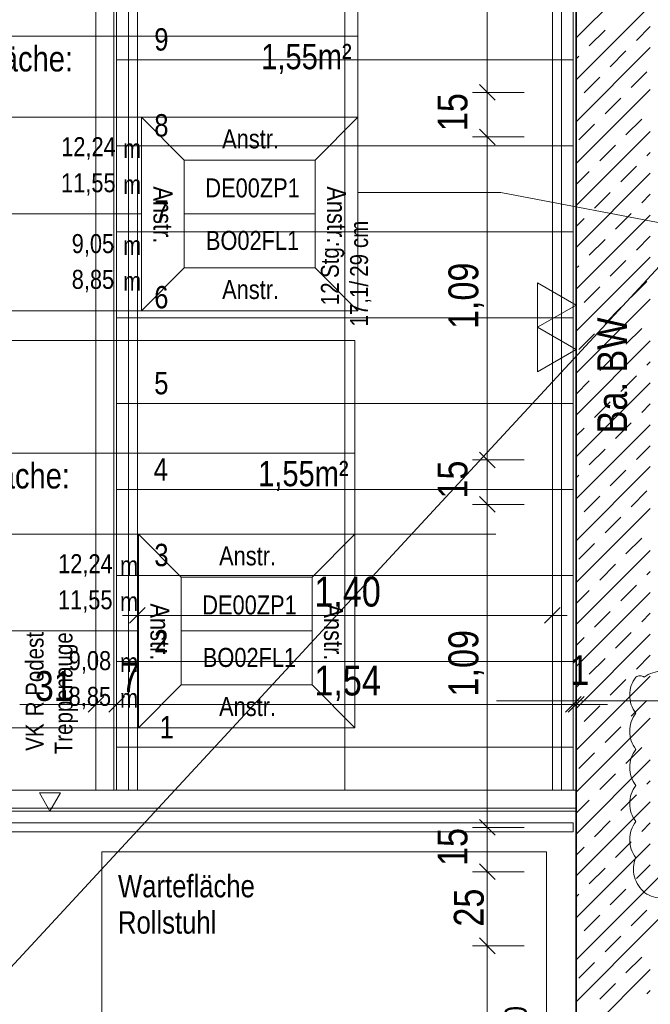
# Model space of a CAD drawing. Extents: x -420 to 300, y 62 to 1112.
# Tile 238 of 256: x -114 to -72, y 871 to 937. Entities that reach past the tile are written whole.
import ezdxf
from ezdxf.lldxf.tags import DXFTag

# ---------------------------------------------------------------- set-up
doc = ezdxf.new("R2010")
doc.units = 0
doc.layers.get('0').update_dxf_attribs({"lineweight": 13})
for name, color, linetype, lineweight, true_color in [('30 -34 Innenwände- 1 tragend', 7, 'Continuous', 13, 0xdd0806), ('30 -35 Decken- 2.1 Treppen Innen 2D', 7, 'Continuous', 9, 0x599559), ('70 -72 Beschriftung- 1 Beschriftung allgemein', 7, 'Continuous', 9, 0xff6633), ('70 -72 Beschriftung- 2 Beschriftung Bauteile', 7, 'Continuous', 9, 0x9999ff), ('70 -75 Raumstempel- 1 Raumstempel-A06CPUWKL0', 1, 'Continuous', 50, 0xff0000), ('70 -75 Raumstempel-2 Verweislinie', 3, 'Continuous', 9, 0x00ff00), ('70 -76 Bemaßung- 2 Allgemein', 9, 'Continuous', 5, 0x808080), ('70 -77 Revision- 2 Wolken', 7, 'Continuous', 18, 0x944cff)]:
    doc.layers.add(name, color=color, linetype=linetype, lineweight=lineweight, true_color=true_color)
doc.layers.add('70 -75 Raumstempel- 3 Wandstempel', color=7, linetype='Continuous', lineweight=50)
doc.styles.get("Standard").update_dxf_attribs({"font": 'ARIALN.TTF'})
tags = doc.linetypes.add('grob-A06CPUWHL0', pattern=[14, 3, -8, 3]).pattern_tags.tags
tags[8:9] = [DXFTag(74, 4), DXFTag(75, 0), DXFTag(340, '0'), DXFTag(46, 0.0), DXFTag(50, 0.0), DXFTag(44, 0.0), DXFTag(45, 0.0)]
tags[6:7] = [DXFTag(74, 4), DXFTag(75, 0), DXFTag(340, '0'), DXFTag(46, 0.0), DXFTag(50, 0.0), DXFTag(44, 0.0), DXFTag(45, 0.0)]
tags[4:5] = [DXFTag(74, 4), DXFTag(75, 0), DXFTag(340, '0'), DXFTag(46, 0.0), DXFTag(50, 0.0), DXFTag(44, 0.0), DXFTag(45, 0.0)]

# ---------------------------------------------------------------- blocks, each defined once
blk = doc.blocks.new('Referenz-A06CPUWNL0', base_point=(-395.238, 76.953))
at = {"layer": '30 -34 Innenwände- 1 tragend', "color": 0, "lineweight": 35}
blk.add_line((-76.798, 1001.953), (-76.798, 831.953), dxfattribs=at)
at = {"layer": '30 -34 Innenwände- 1 tragend', "color": 0, "linetype": 'Continuous', "lineweight": -2, "ltscale": 0.13}
blk.add_line((-76.798, 1001.953), (-76.798, 831.953), dxfattribs=at)
at = {"layer": '30 -34 Innenwände- 1 tragend', "color": 0, "lineweight": 9}
for p, q in [((-76.798, 935.739), (-71.798, 940.739)), ((-76.798, 935.739), (-71.798, 940.739)), ((-76.798, 932.911), (-71.798, 937.911)), ((-76.798, 932.911), (-71.798, 937.911)), ((-72.732, 935.562), (-71.798, 936.496)), ((-72.732, 935.562), (-71.798, 936.496)), ((-75.914, 935.209), (-74.853, 936.269)), ((-75.914, 935.209), (-74.853, 936.269)), ((-76.798, 930.082), (-71.798, 935.082)), ((-76.798, 930.082), (-71.798, 935.082)), ((-76.798, 934.325), (-76.621, 934.502)), ((-76.798, 934.325), (-76.621, 934.502)), ((-74.5, 933.794), (-73.439, 934.855)), ((-74.5, 933.794), (-73.439, 934.855)), ((-76.267, 932.027), (-75.207, 933.087)), ((-76.267, 932.027), (-75.207, 933.087)), ((-73.085, 932.38), (-72.025, 933.441)), ((-73.085, 932.38), (-72.025, 933.441)), ((-76.798, 927.254), (-71.798, 932.254)), ((-76.798, 927.254), (-71.798, 932.254)), ((-74.853, 930.612), (-73.792, 931.673)), ((-74.853, 930.612), (-73.792, 931.673)), ((-76.621, 928.845), (-75.56, 929.905)), ((-76.621, 928.845), (-75.56, 929.905)), ((-73.439, 929.198), (-72.378, 930.259)), ((-73.439, 929.198), (-72.378, 930.259)), ((-76.798, 924.425), (-71.798, 929.425)), ((-76.798, 924.425), (-71.798, 929.425)), ((-75.207, 927.43), (-74.146, 928.491)), ((-75.207, 927.43), (-74.146, 928.491)), ((-72.025, 927.784), (-71.798, 928.011)), ((-72.025, 927.784), (-71.798, 928.011)), ((-73.792, 926.016), (-72.732, 927.077)), ((-73.792, 926.016), (-72.732, 927.077)), ((-76.798, 925.839), (-75.914, 926.723)), ((-76.798, 925.839), (-75.914, 926.723)), ((-76.798, 921.597), (-71.798, 926.597)), ((-76.798, 921.597), (-71.798, 926.597)), ((-75.56, 924.249), (-74.5, 925.309)), ((-75.56, 924.249), (-74.5, 925.309)), ((-72.378, 924.602), (-71.798, 925.183)), ((-72.378, 924.602), (-71.798, 925.183)), ((-76.798, 918.768), (-71.798, 923.768)), ((-76.798, 918.768), (-71.798, 923.768)), ((-74.146, 922.834), (-73.085, 923.895)), ((-74.146, 922.834), (-73.085, 923.895)), ((-76.798, 923.011), (-76.267, 923.541)), ((-76.798, 923.011), (-76.267, 923.541)), ((-75.914, 921.067), (-74.853, 922.127)), ((-75.914, 921.067), (-74.853, 922.127)), ((-72.732, 921.42), (-71.798, 922.354)), ((-72.732, 921.42), (-71.798, 922.354)), ((-76.798, 915.94), (-71.798, 920.94)), ((-76.798, 915.94), (-71.798, 920.94)), ((-74.5, 919.652), (-73.439, 920.713)), ((-74.5, 919.652), (-73.439, 920.713)), ((-76.798, 920.183), (-76.621, 920.359)), ((-76.798, 920.183), (-76.621, 920.359)), ((-73.085, 918.238), (-72.025, 919.299)), ((-73.085, 918.238), (-72.025, 919.299)), ((-76.267, 917.885), (-75.207, 918.945)), ((-76.267, 917.885), (-75.207, 918.945)), ((-76.798, 913.112), (-71.798, 918.112)), ((-76.798, 913.112), (-71.798, 918.112)), ((-74.853, 916.47), (-73.792, 917.531)), ((-74.853, 916.47), (-73.792, 917.531)), ((-73.439, 915.056), (-72.378, 916.117)), ((-73.439, 915.056), (-72.378, 916.117)), ((-76.798, 910.283), (-71.798, 915.283)), ((-76.798, 910.283), (-71.798, 915.283)), ((-76.621, 914.703), (-75.56, 915.763)), ((-76.621, 914.703), (-75.56, 915.763)), ((-75.207, 913.288), (-74.146, 914.349)), ((-75.207, 913.288), (-74.146, 914.349)), ((-72.025, 913.642), (-71.798, 913.869)), ((-72.025, 913.642), (-71.798, 913.869)), ((-76.798, 911.697), (-75.914, 912.581)), ((-76.798, 911.697), (-75.914, 912.581)), ((-76.798, 907.455), (-71.798, 912.455)), ((-76.798, 907.455), (-71.798, 912.455)), ((-73.792, 911.874), (-72.732, 912.935)), ((-73.792, 911.874), (-72.732, 912.935)), ((-75.56, 910.106), (-74.5, 911.167)), ((-75.56, 910.106), (-74.5, 911.167)), ((-72.378, 910.46), (-71.798, 911.04)), ((-72.378, 910.46), (-71.798, 911.04)), ((-76.798, 904.626), (-71.798, 909.626)), ((-76.798, 904.626), (-71.798, 909.626)), ((-76.798, 908.869), (-76.267, 909.399)), ((-76.798, 908.869), (-76.267, 909.399)), ((-74.146, 908.692), (-73.085, 909.753)), ((-74.146, 908.692), (-73.085, 909.753)), ((-75.914, 906.924), (-74.853, 907.985)), ((-75.914, 906.924), (-74.853, 907.985)), ((-72.732, 907.278), (-71.798, 908.212)), ((-72.732, 907.278), (-71.798, 908.212)), ((-76.798, 901.798), (-71.798, 906.798)), ((-76.798, 901.798), (-71.798, 906.798)), ((-74.5, 905.51), (-73.439, 906.571)), ((-74.5, 905.51), (-73.439, 906.571)), ((-76.798, 906.04), (-76.621, 906.217)), ((-76.798, 906.04), (-76.621, 906.217)), ((-73.085, 904.096), (-72.025, 905.157)), ((-73.085, 904.096), (-72.025, 905.157)), ((-76.267, 903.742), (-75.207, 904.803)), ((-76.267, 903.742), (-75.207, 904.803)), ((-76.798, 898.969), (-71.798, 903.969)), ((-76.798, 898.969), (-71.798, 903.969)), ((-74.853, 902.328), (-73.792, 903.389)), ((-74.853, 902.328), (-73.792, 903.389)), ((-73.439, 900.914), (-72.378, 901.975)), ((-73.439, 900.914), (-72.378, 901.975)), ((-76.621, 900.56), (-75.56, 901.621)), ((-76.621, 900.56), (-75.56, 901.621)), ((-76.798, 896.141), (-71.798, 901.141)), ((-76.798, 896.141), (-71.798, 901.141)), ((-75.207, 899.146), (-74.146, 900.207)), ((-75.207, 899.146), (-74.146, 900.207)), ((-72.025, 899.5), (-71.798, 899.727)), ((-72.025, 899.5), (-71.798, 899.727)), ((-73.792, 897.732), (-72.732, 898.793)), ((-73.792, 897.732), (-72.732, 898.793)), ((-76.798, 897.555), (-75.914, 898.439)), ((-76.798, 897.555), (-75.914, 898.439)), ((-76.798, 893.313), (-71.798, 898.313)), ((-76.798, 893.313), (-71.798, 898.313)), ((-75.56, 895.964), (-74.5, 897.025)), ((-75.56, 895.964), (-74.5, 897.025)), ((-72.378, 896.318), (-71.798, 896.898)), ((-72.378, 896.318), (-71.798, 896.898)), ((-76.798, 890.484), (-71.798, 895.484)), ((-76.798, 890.484), (-71.798, 895.484)), ((-76.798, 894.727), (-76.267, 895.257)), ((-76.798, 894.727), (-76.267, 895.257)), ((-74.146, 894.55), (-73.085, 895.611)), ((-74.146, 894.55), (-73.085, 895.611)), ((-75.914, 892.782), (-74.853, 893.843)), ((-75.914, 892.782), (-74.853, 893.843)), ((-72.732, 893.136), (-71.798, 894.07)), ((-72.732, 893.136), (-71.798, 894.07)), ((-76.798, 887.656), (-71.798, 892.656)), ((-76.798, 887.656), (-71.798, 892.656)), ((-76.798, 891.898), (-76.621, 892.075)), ((-76.798, 891.898), (-76.621, 892.075)), ((-74.5, 891.368), (-73.439, 892.429)), ((-74.5, 891.368), (-73.439, 892.429)), ((-76.267, 889.6), (-75.207, 890.661)), ((-76.267, 889.6), (-75.207, 890.661)), ((-73.085, 889.954), (-72.025, 891.014)), ((-73.085, 889.954), (-72.025, 891.014)), ((-76.798, 884.827), (-71.798, 889.827)), ((-76.798, 884.827), (-71.798, 889.827)), ((-74.853, 888.186), (-73.792, 889.247)), ((-74.853, 888.186), (-73.792, 889.247)), ((-76.621, 886.418), (-75.56, 887.479)), ((-76.621, 886.418), (-75.56, 887.479)), ((-73.439, 886.772), (-72.378, 887.833)), ((-73.439, 886.772), (-72.378, 887.833)), ((-76.798, 881.999), (-71.798, 886.999)), ((-76.798, 881.999), (-71.798, 886.999)), ((-75.207, 885.004), (-74.146, 886.065)), ((-75.207, 885.004), (-74.146, 886.065)), ((-72.025, 885.358), (-71.798, 885.585)), ((-72.025, 885.358), (-71.798, 885.585)), ((-73.792, 883.59), (-72.732, 884.651)), ((-73.792, 883.59), (-72.732, 884.651)), ((-76.798, 883.413), (-75.914, 884.297)), ((-76.798, 883.413), (-75.914, 884.297)), ((-76.798, 879.17), (-71.798, 884.17)), ((-76.798, 879.17), (-71.798, 884.17)), ((-75.56, 881.822), (-74.5, 882.883)), ((-75.56, 881.822), (-74.5, 882.883)), ((-72.378, 882.176), (-71.798, 882.756)), ((-72.378, 882.176), (-71.798, 882.756)), ((-76.798, 876.342), (-71.798, 881.342)), ((-76.798, 876.342), (-71.798, 881.342)), ((-74.146, 880.408), (-73.085, 881.469)), ((-74.146, 880.408), (-73.085, 881.469)), ((-76.798, 880.585), (-76.267, 881.115)), ((-76.798, 880.585), (-76.267, 881.115)), ((-72.732, 878.994), (-71.798, 879.928)), ((-72.732, 878.994), (-71.798, 879.928)), ((-75.914, 878.64), (-74.853, 879.701)), ((-75.914, 878.64), (-74.853, 879.701)), ((-71.798, 878.514), (-70.858, 879.453)), ((-71.798, 875.685), (-68.03, 879.453)), ((-71.798, 878.514), (-70.858, 879.453)), ((-71.798, 875.685), (-68.03, 879.453)), ((-76.798, 873.514), (-71.798, 878.514)), ((-76.798, 873.514), (-71.798, 878.514)), ((-76.798, 877.756), (-76.621, 877.933)), ((-76.798, 877.756), (-76.621, 877.933)), ((-74.5, 877.226), (-73.439, 878.287)), ((-74.5, 877.226), (-73.439, 878.287)), ((-73.085, 875.812), (-72.025, 876.872)), ((-73.085, 875.812), (-72.025, 876.872)), ((-76.267, 875.458), (-75.207, 876.519)), ((-76.267, 875.458), (-75.207, 876.519)), ((-76.798, 870.685), (-71.798, 875.685)), ((-76.798, 870.685), (-71.798, 875.685)), ((-74.853, 874.044), (-73.792, 875.105)), ((-74.853, 874.044), (-73.792, 875.105)), ((-76.621, 872.276), (-75.56, 873.337)), ((-76.621, 872.276), (-75.56, 873.337)), ((-73.439, 872.63), (-72.378, 873.69)), ((-73.439, 872.63), (-72.378, 873.69)), ((-76.798, 867.857), (-71.798, 872.857)), ((-76.798, 867.857), (-71.798, 872.857)), ((-75.207, 870.862), (-74.146, 871.923)), ((-75.207, 870.862), (-74.146, 871.923)), ((-72.025, 871.216), (-71.798, 871.443)), ((-72.025, 871.216), (-71.798, 871.443))]:
    blk.add_line(p, q, dxfattribs=at)
at = {"layer": '30 -35 Decken- 2.1 Treppen Innen 2D', "color": 0, "linetype": 'Continuous', "ltscale": 0.13}
for p, q in [((-92.398, 884.953), (-92.398, 974.253)), ((-78.398, 960.853), (-78.398, 884.953)), ((-77.798, 884.953), (-77.798, 960.653)), ((-106.398, 884.953), (-106.398, 959.653)), ((-106.998, 959.453), (-106.998, 884.953)), ((-109.198, 884.953), (-109.198, 957.453)), ((-107.998, 957.453), (-107.998, 884.953)), ((-107.798, 940.053), (-107.798, 934.253)), ((-76.998, 934.253), (-76.998, 940.053)), ((-107.798, 934.253), (-107.798, 928.453)), ((-76.998, 934.253), (-107.798, 934.253)), ((-107.798, 934.253), (-76.998, 934.253)), ((-76.998, 928.453), (-76.998, 934.253)), ((-107.798, 928.453), (-107.798, 922.653)), ((-76.998, 928.453), (-107.798, 928.453)), ((-107.798, 928.453), (-76.998, 928.453)), ((-76.998, 922.653), (-76.998, 928.453)), ((-107.798, 922.653), (-76.998, 922.653)), ((-107.798, 922.653), (-107.798, 916.853)), ((-76.998, 922.653), (-107.798, 922.653)), ((-76.998, 916.853), (-76.998, 922.653)), ((-107.798, 916.853), (-107.798, 911.053)), ((-76.998, 916.853), (-107.798, 916.853)), ((-107.798, 916.853), (-76.998, 916.853)), ((-76.998, 911.053), (-76.998, 916.853)), ((-107.798, 905.253), (-107.798, 911.053)), ((-107.798, 911.053), (-76.998, 911.053)), ((-107.798, 911.053), (-76.998, 911.053)), ((-76.998, 911.053), (-76.998, 905.253)), ((-107.798, 899.453), (-107.798, 905.253)), ((-107.798, 905.253), (-76.998, 905.253)), ((-76.998, 905.253), (-107.798, 905.253)), ((-76.998, 905.253), (-76.998, 899.453)), ((-107.798, 893.653), (-107.798, 899.453)), ((-107.798, 899.453), (-76.998, 899.453)), ((-76.998, 899.453), (-107.798, 899.453)), ((-76.998, 899.453), (-76.998, 893.653)), ((-107.798, 887.853), (-107.798, 893.653)), ((-107.798, 893.653), (-76.998, 893.653)), ((-76.998, 893.653), (-107.798, 893.653)), ((-76.998, 893.653), (-76.998, 887.853)), ((-76.998, 887.853), (-107.798, 887.853)), ((-107.798, 884.953), (-107.798, 887.853)), ((-107.798, 887.853), (-76.998, 887.853)), ((-76.998, 887.853), (-76.998, 884.953)), ((-116.598, 884.953), (-76.798, 884.953)), ((-112.298, 883.553), (-113.01, 884.788)), ((-113.01, 884.788), (-111.585, 884.788)), ((-111.585, 884.788), (-112.298, 883.553)), ((-107.998, 884.953), (-109.198, 884.953)), ((-76.998, 884.953), (-107.798, 884.953)), ((-106.998, 884.953), (-106.398, 884.953)), ((-78.398, 884.953), (-77.798, 884.953)), ((-76.798, 884.953), (-76.798, 883.753)), ((-76.798, 883.553), (-116.798, 883.553)), ((-76.798, 883.753), (-116.598, 883.753)), ((-76.798, 836.953), (-76.798, 883.553)), ((-76.998, 882.753), (-117.398, 882.753)), ((-76.998, 882.153), (-76.998, 882.753)), ((-117.598, 882.153), (-76.998, 882.153))]:
    blk.add_line(p, q, dxfattribs=at)
at = {"layer": '30 -35 Decken- 2.1 Treppen Innen 2D', "color": 0, "linetype": 'grob-A06CPUWHL0', "ltscale": 0.13}
for p, q in [((-76.798, 883.553), (-116.798, 883.553)), ((-76.798, 836.953), (-76.798, 883.553))]:
    blk.add_line(p, q, dxfattribs=at)
at = {"layer": '70 -72 Beschriftung- 1 Beschriftung allgemein', "color": 0, "linetype": 'grob-A06CPUWHL0', "ltscale": 0.13}
blk.add_line((-154.298, 830.453), (5.702, 1003.453), dxfattribs=at)
at = {"layer": '70 -72 Beschriftung- 2 Beschriftung Bauteile', "color": 0}
for p, q in [((-76.798, 917.703), (-79.396, 919.203)), ((-79.396, 919.203), (-79.396, 916.203)), ((-79.396, 916.203), (-76.798, 917.703)), ((-76.798, 914.703), (-79.396, 916.203)), ((-79.396, 916.203), (-79.396, 913.203)), ((-79.396, 913.203), (-76.798, 914.703))]:
    blk.add_line(p, q, dxfattribs=at)
at = {"layer": '70 -72 Beschriftung- 2 Beschriftung Bauteile', "color": 0, "linetype": 'grob-A06CPUWHL0', "ltscale": 0.13}
for p, q in [((-108.798, 862.789), (-108.798, 880.789)), ((-108.798, 880.789), (-78.798, 880.789)), ((-78.798, 880.789), (-78.798, 862.789))]:
    blk.add_line(p, q, dxfattribs=at)
at = {"layer": '70 -75 Raumstempel- 1 Raumstempel-A06CPUWKL0', "color": 0, "lineweight": 9}
for p, q in [((-91.524, 917.317), (-91.524, 943.457)), ((-91.524, 935.862), (-127.848, 935.862)), ((-127.848, 930.387), (-106.119, 930.387)), ((-103.236, 927.49), (-106.119, 930.387)), ((-91.524, 930.387), (-106.119, 930.387)), ((-106.119, 930.387), (-106.119, 917.317)), ((-94.408, 927.49), (-91.524, 930.387)), ((-103.236, 920.214), (-103.236, 927.49)), ((-103.236, 927.49), (-94.408, 927.49)), ((-94.408, 920.214), (-94.408, 927.49)), ((-127.848, 923.852), (-106.119, 923.852)), ((-94.408, 923.852), (-103.236, 923.852)), ((-103.236, 920.214), (-106.119, 917.317)), ((-103.236, 920.214), (-94.408, 920.214)), ((-94.408, 920.214), (-91.524, 917.317)), ((-91.524, 917.317), (-127.848, 917.317)), ((-91.731, 915.311), (-128.055, 915.311)), ((-91.731, 889.171), (-91.731, 915.311)), ((-91.731, 907.715), (-128.055, 907.715)), ((-128.055, 902.241), (-106.326, 902.241)), ((-103.443, 899.344), (-106.326, 902.241)), ((-91.731, 902.241), (-106.326, 902.241)), ((-106.326, 902.241), (-106.326, 889.171)), ((-94.614, 899.344), (-91.731, 902.241)), ((-103.443, 892.068), (-103.443, 899.344)), ((-103.443, 899.344), (-94.614, 899.344)), ((-94.614, 892.068), (-94.614, 899.344)), ((-128.055, 895.706), (-106.326, 895.706)), ((-94.614, 895.706), (-103.443, 895.706)), ((-103.443, 892.068), (-106.326, 889.171)), ((-103.443, 892.068), (-94.614, 892.068)), ((-94.614, 892.068), (-91.731, 889.171)), ((-91.731, 889.171), (-128.055, 889.171))]:
    blk.add_line(p, q, dxfattribs=at)
at = {"layer": '70 -75 Raumstempel-2 Verweislinie', "color": 0, "linetype": 'Continuous', "ltscale": 0.13}
for p, q in [((-81.886, 925.305), (-91.524, 925.305)), ((-81.886, 925.305), (-56.102, 920.374)), ((-92.398, 902.241), (-82.223, 902.241)), ((-54.251, 890.996), (-82.167, 890.996))]:
    blk.add_line(p, q, dxfattribs=at)
at = {"layer": '70 -76 Bemaßung- 2 Allgemein', "color": 0, "linetype": 'Continuous', "ltscale": 0.13}
for p, q in [((-82.798, 933.114), (-82.798, 994.393)), ((-82.798, 933.114), (-82.798, 934.174)), ((-82.798, 931.053), (-82.798, 933.114)), ((-82.798, 931.053), (-82.798, 933.114)), ((-80.298, 932.053), (-83.798, 932.053)), ((-80.298, 932.053), (-83.798, 932.053)), ((-82.798, 929.053), (-82.798, 932.053)), ((-82.798, 930.053), (-82.798, 927.993)), ((-82.798, 930.053), (-82.798, 927.993)), ((-80.298, 929.053), (-83.798, 929.053)), ((-80.298, 929.053), (-83.798, 929.053)), ((-82.798, 927.993), (-82.798, 926.933)), ((-82.798, 908.314), (-82.798, 927.993)), ((-82.798, 908.314), (-82.798, 909.374)), ((-82.798, 906.253), (-82.798, 908.314)), ((-82.798, 906.253), (-82.798, 908.314)), ((-80.298, 907.253), (-83.798, 907.253)), ((-80.298, 907.253), (-83.798, 907.253)), ((-82.798, 904.253), (-82.798, 907.253)), ((-82.798, 905.253), (-82.798, 903.193)), ((-82.798, 905.253), (-82.798, 903.193)), ((-80.298, 904.253), (-83.798, 904.253)), ((-80.298, 904.253), (-83.798, 904.253)), ((-82.798, 903.193), (-82.798, 902.133)), ((-82.798, 883.514), (-82.798, 903.193)), ((-106.398, 894.253), (-106.398, 897.753)), ((-78.398, 894.253), (-78.398, 897.753)), ((-107.398, 896.753), (-105.337, 896.753)), ((-79.458, 896.753), (-105.337, 896.753)), ((-77.398, 896.753), (-79.458, 896.753)), ((-109.198, 888.253), (-109.198, 891.753)), ((-109.198, 888.253), (-109.198, 891.753)), ((-107.798, 888.253), (-107.798, 891.753)), ((-107.798, 888.253), (-107.798, 891.753)), ((-76.998, 888.253), (-76.998, 891.753)), ((-76.998, 888.253), (-76.998, 891.753)), ((-76.798, 888.253), (-76.798, 891.753)), ((-114.337, 890.753), (-113.277, 890.753)), ((-110.258, 890.753), (-114.337, 890.753)), ((-110.258, 890.753), (-111.319, 890.753)), ((-108.198, 890.753), (-110.258, 890.753)), ((-108.198, 890.753), (-110.258, 890.753)), ((-107.798, 890.753), (-109.198, 890.753)), ((-108.798, 890.753), (-106.737, 890.753)), ((-108.798, 890.753), (-106.737, 890.753)), ((-106.737, 890.753), (-105.677, 890.753)), ((-78.058, 890.753), (-106.737, 890.753)), ((-78.058, 890.753), (-79.119, 890.753)), ((-75.998, 890.753), (-78.058, 890.753)), ((-75.998, 890.753), (-78.058, 890.753)), ((-77.798, 890.753), (-75.737, 890.753)), ((-76.798, 890.753), (-76.998, 890.753)), ((-75.737, 890.753), (-74.677, 890.753)), ((-82.798, 883.514), (-82.798, 884.574)), ((-82.798, 881.453), (-82.798, 883.514)), ((-82.798, 881.453), (-82.798, 883.514)), ((-80.298, 882.453), (-83.798, 882.453)), ((-80.298, 882.453), (-83.798, 882.453)), ((-82.798, 879.453), (-82.798, 882.453)), ((-82.798, 880.453), (-82.798, 878.393)), ((-82.798, 880.453), (-82.798, 878.393)), ((-80.298, 879.453), (-83.798, 879.453)), ((-80.298, 879.453), (-83.798, 879.453)), ((-82.798, 878.393), (-82.798, 877.333)), ((-82.798, 875.514), (-82.798, 878.393)), ((-82.798, 873.453), (-82.798, 875.514)), ((-82.798, 875.453), (-82.798, 873.393)), ((-80.298, 874.453), (-83.798, 874.453)), ((-80.298, 874.453), (-83.798, 874.453)), ((-82.798, 838.014), (-82.798, 873.393))]:
    blk.add_line(p, q, dxfattribs=at)
at = {"layer": '70 -76 Bemaßung- 2 Allgemein', "color": 0, "linetype": 'Continuous', "lineweight": 20, "ltscale": 0.2}
for p, q in [((-82.267, 931.523), (-83.328, 932.584)), ((-82.267, 931.523), (-83.328, 932.584)), ((-83.328, 929.584), (-82.267, 928.523)), ((-83.328, 929.584), (-82.267, 928.523)), ((-82.267, 906.723), (-83.328, 907.784)), ((-82.267, 906.723), (-83.328, 907.784)), ((-83.328, 904.784), (-82.267, 903.723)), ((-83.328, 904.784), (-82.267, 903.723)), ((-106.928, 896.223), (-105.867, 897.284)), ((-77.867, 897.284), (-78.928, 896.223)), ((-108.667, 891.284), (-109.728, 890.223)), ((-108.667, 891.284), (-109.728, 890.223)), ((-108.328, 890.223), (-107.267, 891.284)), ((-108.328, 890.223), (-107.267, 891.284)), ((-76.467, 891.284), (-77.528, 890.223)), ((-76.467, 891.284), (-77.528, 890.223)), ((-77.328, 890.223), (-76.267, 891.284)), ((-82.267, 881.923), (-83.328, 882.984)), ((-82.267, 881.923), (-83.328, 882.984)), ((-83.328, 879.984), (-82.267, 878.923)), ((-83.328, 879.984), (-82.267, 878.923)), ((-82.267, 873.923), (-83.328, 874.984)), ((-83.328, 874.984), (-82.267, 873.923))]:
    blk.add_line(p, q, dxfattribs=at)
at = {"layer": '70 -77 Revision- 2 Wolken', "color": 0, "linetype": 'Continuous', "ltscale": 0.18}
for centre, major_axis in [((-71.152, 891.375), (-1.626, 1.219)), ((-72.497, 892.216), (0.003, 0.471)), ((-72.497, 892.216), (0.285, 0.375)), ((-71.003, 890.958), (0.012, 2.032)), ((-71.152, 891.375), (-2.032, 0)), ((-71.152, 888.937), (-1.626, 1.219)), ((-71.152, 888.937), (-2.032, 0)), ((-71.152, 886.498), (-1.626, 1.219)), ((-71.152, 886.498), (-2.032, 0)), ((-71.152, 884.06), (-1.626, 1.219)), ((-71.152, 884.06), (-2.032, 0)), ((-71.152, 881.621), (-1.626, 1.219)), ((-71.152, 881.621), (-2.032, 0)), ((-70.897, 879.633), (-1.881, 0.769)), ((-70.897, 879.633), (-1.966, -0.513)), ((-70.998, 879.708), (-1.164, -1.666))]:
    blk.add_ellipse(centre, major_axis=major_axis, ratio=1, start_param=0, end_param=0.643501, dxfattribs=at)
at = {"layer": '30 -35 Decken- 2.1 Treppen Innen 2D', "color": 0, "linetype": 'Continuous', "ltscale": 0.13, "attachment_point": 1}
for s, insert, char_height, rotation in [('{\\fArial Narrow;9}', (-105.259, 936.391), 1.51033, 0.001), ('{\\fArial Narrow;8}', (-105.259, 930.591), 1.51033, 0.001), ('{\\fArial Narrow;7}', (-105.247, 924.767), 1.51033, 0.001), ('{\\fArial Narrow;cm}', (-92.05, 921.551), 1.20826, 90), ('{\\fArial Narrow;Stg.}', (-94.017, 919.533), 1.20826, 90), ('{\\fArial Narrow;29}', (-92.05, 919.612), 1.20826, 90), ('{\\fArial Narrow;17,1/}', (-92.05, 916.256), 1.20826, 90), ('{\\fArial Narrow;12}', (-94.017, 917.693), 1.20826, 90), ('{\\fArial Narrow;6}', (-105.265, 918.991), 1.51033, 0.001), ('{\\fArial Narrow;5}', (-105.265, 913.191), 1.51033, 0.001), ('{\\fArial Narrow;4}', (-105.301, 907.367), 1.51033, 0.001), ('{\\fArial Narrow;3}', (-105.256, 901.591), 1.51033, 0.001), ('{\\fArial Narrow;Treppenauge}', (-111.988, 887.384), 1.20826, 90), ('{\\fArial Narrow;Podest}', (-113.937, 891.33), 1.20826, 90), ('{\\fArial Narrow;2}', (-105.268, 895.767), 1.51033, 0.001), ('{\\fArial Narrow;R}', (-113.937, 889.947), 1.20826, 90), ('{\\fArial Narrow;1}', (-104.899, 889.967), 1.51033, 0.001), ('{\\fArial Narrow;VK}', (-113.937, 887.615), 1.20826, 90)]:
    blk.add_mtext(s, dxfattribs=dict(at, insert=insert, char_height=char_height, rotation=rotation))
at = {"layer": '70 -72 Beschriftung- 2 Beschriftung Bauteile', "color": 0, "linetype": 'Continuous', "ltscale": 0.13, "char_height": 1.51033, "attachment_point": 1}
for s, insert, rotation in [('{\\fArial Narrow;Wartefläche}', (-107.706, 879.241), 359.99978), ('{\\fArial Narrow;Rollstuhl}', (-107.706, 876.79), 359.99978), ('{\\fArial Narrow;0,9 x 1,30}', (-81.628, 862.789), 90)]:
    blk.add_mtext(s, dxfattribs=dict(at, insert=insert, rotation=rotation))
at = {"layer": '70 -75 Raumstempel- 1 Raumstempel-A06CPUWKL0', "color": 0, "linetype": 'Continuous', "ltscale": 0.5, "attachment_point": 1}
for s, insert, char_height, rotation in [('{\\fArial Narrow;Netto Raumfläche:}', (-126.981, 935.182), 1.71171, 0), ('{\\fArial Narrow;1,55m²}', (-98.045, 935.333), 1.71171, 0), ('{\\fArial Narrow;Anstr.}', (-100.68, 929.565), 1.28378, 0), ('{\\fArial Narrow;12,24}', (-111.536, 929.036), 1.28378, 0), ('{\\fArial Narrow;m}', (-107.363, 928.912), 1.28378, 0), ('{\\fArial Narrow;11,55}', (-111.549, 926.602), 1.28378, 0), ('{\\fArial Narrow;m}', (-107.363, 926.478), 1.28378, 0), ('{\\fArial Narrow;DE00ZP1}', (-101.815, 926.253), 1.28378, 0), ('{\\fArial Narrow;Anstr.}', (-104.028, 925.711), 1.28378, 270), ('{\\fArial Narrow;Anstr.}', (-92.315, 925.711), 1.28378, 270), ('{\\fArial Narrow;9,05}', (-110.828, 922.495), 1.28378, 0), ('{\\fArial Narrow;BO02FL1}', (-101.777, 922.709), 1.28378, 0), ('{\\fArial Narrow;m}', (-107.363, 922.369), 1.28378, 0), ('{\\fArial Narrow;8,85}', (-110.828, 920.08), 1.28378, 0), ('{\\fArial Narrow;m}', (-107.363, 919.955), 1.28378, 0), ('{\\fArial Narrow;Anstr.}', (-100.68, 919.396), 1.28378, 0), ('{\\fArial Narrow;Netto Raumfläche:}', (-127.188, 907.036), 1.71171, 0), ('{\\fArial Narrow;1,55m²}', (-98.252, 907.187), 1.71171, 0), ('{\\fArial Narrow;Anstr.}', (-100.887, 901.418), 1.28378, 0), ('{\\fArial Narrow;12,24}', (-111.743, 900.89), 1.28378, 0), ('{\\fArial Narrow;m}', (-107.57, 900.765), 1.28378, 0), ('{\\fArial Narrow;11,55}', (-111.755, 898.456), 1.28378, 0), ('{\\fArial Narrow;m}', (-107.57, 898.332), 1.28378, 0), ('{\\fArial Narrow;DE00ZP1}', (-102.021, 898.106), 1.28378, 0), ('{\\fArial Narrow;Anstr.}', (-104.234, 897.564), 1.28378, 270), ('{\\fArial Narrow;Anstr.}', (-92.522, 897.564), 1.28378, 270), ('{\\fArial Narrow;BO02FL1}', (-101.984, 894.563), 1.28378, 0), ('{\\fArial Narrow;9,08}', (-111.03, 894.348), 1.28378, 0), ('{\\fArial Narrow;m}', (-107.57, 894.222), 1.28378, 0), ('{\\fArial Narrow;8,85}', (-111.035, 891.934), 1.28378, 0), ('{\\fArial Narrow;m}', (-107.57, 891.808), 1.28378, 0), ('{\\fArial Narrow;Anstr.}', (-100.887, 891.25), 1.28378, 0)]:
    blk.add_mtext(s, dxfattribs=dict(at, insert=insert, char_height=char_height, rotation=rotation))
at = {"layer": '70 -75 Raumstempel- 3 Wandstempel', "color": 0, "linetype": 'Continuous', "ltscale": 0.5, "insert": (-75.38, 909.046), "char_height": 2.01377, "attachment_point": 1, "rotation": 90}
blk.add_mtext('{\\fArial Narrow;Ba. BW}', dxfattribs=at)
at = {"layer": '70 -76 Bemaßung- 2 Allgemein', "color": 0, "linetype": 'Continuous', "ltscale": 0.13, "char_height": 2.01377, "attachment_point": 1, "rotation": 90}
for s, insert in [('{\\fArial Narrow;15}', (-86.149, 929.442)), ('{\\fArial Narrow;1,09}', (-85.413, 916.083)), ('{\\fArial Narrow;15}', (-86.149, 904.642)), ('{\\fArial Narrow;1,09}', (-85.413, 891.283)), ('{\\fArial Narrow;15}', (-86.149, 879.842)), ('{\\fArial Narrow;25}', (-85.049, 875.751))]:
    blk.add_mtext(s, dxfattribs=dict(at, insert=insert))
at = {"layer": '70 -76 Bemaßung- 2 Allgemein', "color": 0, "linetype": 'Continuous', "ltscale": 0.13, "char_height": 2.01377, "attachment_point": 1}
for s, insert in [('{\\fArial Narrow;1,40}', (-94.466, 899.369)), ('{\\fArial Narrow;1}', (-77.201, 894.071)), ('{\\fArial Narrow;7}', (-107.519, 893.58)), ('{\\fArial Narrow;1,54}', (-94.462, 893.369)), ('{\\fArial Narrow;31}', (-113.319, 893.004))]:
    blk.add_mtext(s, dxfattribs=dict(at, insert=insert))

msp = doc.modelspace()

# ---------------------------------------------------------------- block references
at = {"color": 8, "lineweight": 13, "ltscale": 0.13, "true_color": 0x808080}
msp.add_blockref('Referenz-A06CPUWNL0', (-395.238, 76.953), dxfattribs=at)

doc.saveas('drawing.dxf')
